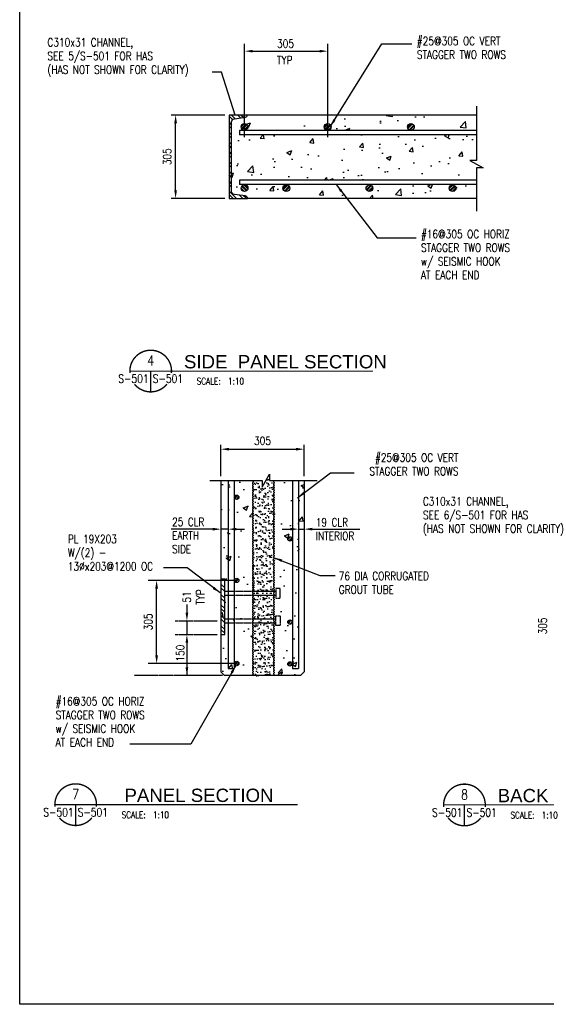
# Model space of a CAD drawing. Header units: millimetres. Extents: x 0 to 65074, y -1001 to 24994.
# Tile 3 of 6: x 55778 to 57709, y -1001 to 2611. Entities that reach past the tile are written whole.
import ezdxf
from ezdxf.enums import TextEntityAlignment as Align

# ---------------------------------------------------------------- set-up
doc = ezdxf.new("R2010")
doc.units = ezdxf.units.MM
doc.linetypes.add('CENTER2', pattern=[1.125, 0.75, -0.125, 0.125, -0.125])
doc.linetypes.add('HIDDEN2', pattern=[0.1875, 0.125, -0.0625])
for name, color, linetype in [('A-Anno-Note', 2, 'Continuous'), ('E-ANNO-TEXT', 3, 'Continuous'), ('S-ANNO-CNTR', 1, 'CENTER2'), ('S-ANNO-DIMS', 2, 'Continuous'), ('S-ANNO-REVS_B', 3, 'Continuous'), ('S-ANNO-SHDE', 8, 'Continuous'), ('S-ANNO-TEXT', 3, 'Continuous'), ('S-BREAK', 1, 'Continuous'), ('S-SECT-CONC', 3, 'Continuous'), ('S-SECT-PATT', 1, 'Continuous'), ('S-SECT-RBAR', 5, 'Continuous'), ('S-SECT-STLS', 3, 'Continuous'), ('S-STRL-MISC', 2, 'Continuous')]:
    doc.layers.add(name, color=color, linetype=linetype)
doc.styles.add('BASE12', font='romans.shx', dxfattribs={"width": 0.8, "height": 1.5})
doc.styles.add('ROMANS', font='ROMANS.shx', dxfattribs={"width": 0.8})
doc.styles.add('SWISS', font='swiss.ttf', dxfattribs={"width": 0.8, "height": 0.25})
doc.styles.add('Text', font='romans.shx', dxfattribs={"width": 0.8, "height": 3})
doc.dimstyles.get("Standard").update_dxf_attribs({"dimtxt": 0.125, "dimasz": 0.125, "dimexe": 0.18, "dimexo": 0.0625, "dimgap": 0.125, "dimtad": 0, "dimtih": 1, "dimtoh": 1, "dimdec": 4, "dimzin": 0, "dimdsep": 46, "dimtxsty": 'Text', "dimcen": 0.125, "dimclrt": 2, "dimadec": 0, "dimazin": 0, "dimtfac": 1, "dimtdec": 4, "dimtofl": 0, "dimtmove": 0, "dimatfit": 3, "dimfxl": 0.18, "dimtolj": 1, "dimtzin": 0, "dimarcsym": 0})
pattern_1 = [(45, (-1351.28, -9976.96), (-6.717501, 6.717501), []), (45, (-1351.28, -9972.21), (-6.717501, 6.717501), [])]
pattern_2 = [(45, (-1351.28, -10066.799), (-6.717501, 6.717501), []), (45, (-1351.28, -10062.049), (-6.717501, 6.717501), [])]
pattern_3 = [(45, (250.002, -11619.507), (-6.717501, 6.717501), []), (45, (250.002, -11614.757), (-6.717501, 6.717501), [])]

# ---------------------------------------------------------------- blocks, each defined once
blk = doc.blocks.new('DETNAME')
at = {"layer": 'A-Anno-Note', "const_width": 0.528}
for points in [[(15.84, -0.78, 1.103686), (0.04, -0.78, 1)], [(14.11, -4.99, -0.477231), (1.77, -4.99, -0.477231)]]:
    blk.add_lwpolyline(points, format="xyb", dxfattribs=at)
at = {"layer": 'A-Anno-Note'}
for points, const_width in [([(0, 0), (92.59, 0)], 0.396), ([(7.94, 0), (7.94, -7.94)], 0.528)]:
    blk.add_lwpolyline(points, dxfattribs=dict(at, const_width=const_width))
at = {"color": 2, "style": 'SWISS'}
blk.add_attdef('DETAILNAME', (28.58, 1.28), '', height=6.35, dxfattribs=at)
at = {"color": 6, "style": 'ROMANS', "width": 0.8}
blk.add_attdef('00', text='', height=3.17, dxfattribs=at).set_placement((7.94, 3.97), align=Align.MIDDLE)
at = {"layer": 'A-Anno-Note', "style": 'ROMANS', "width": 0.8}
blk.add_attdef('S-', text='', height=3.17, dxfattribs=at).set_placement((7.14, -4.47), align=Align.RIGHT)
for tag, p in [('S-', (8.73, -4.47)), ('SCALE:', (28.41, -5.14))]:
    blk.add_attdef(tag, p, '', height=3.17, dxfattribs=at)

msp = doc.modelspace()

# ---------------------------------------------------------------- hatches: boundary and pattern name
at = {"layer": 'S-ANNO-SHDE'}
h = msp.add_hatch(dxfattribs=at)
h.set_pattern_fill('AR-CONC', color=256, scale=25.4, style=0)
h.set_pattern_definition([(50, (-118.15, 0), (182.1841, -15.93904), [19.05, -209.55]), (355, (-118.15, 0), (-35.24284, 191.0568), [15.24, -167.64]), (100.4514, (-102.97, -1.33), (146.9414, 175.11764), [16.19, -178.0901]), (46.1842, (-118.15, 50.8), (271.0792, -42.0418), [28.575, -314.325]), (96.6356, (-95.56, 47.3), (237.4043, 247.4259), [24.285, -267.1351]), (351.1842, (-118.15, 50.8), (237.4041, 247.4261), [22.86, -251.46]), (21, (-92.75, 38.1), (151.6144, -102.2652), [19.05, -209.55]), (326, (-92.75, 38.1), (61.8021, 184.1881), [15.24, -167.64]), (71.4514, (-80.12, 29.58), (213.41655, 81.92275), [16.19, -178.0901]), (37.5, (-118.15, 0), (3.0886, 84.55504), [0, -165.608, 0, -170.18, 0, -168.275]), (7.5, (-118.15, 0), (66.81966, 100.18057), [0, -97.028, 0, -161.798, 0, -64.135]), (327.5, (-174.794, 0), (135.5909, -5.72894), [0, -63.5, 0, -198.12, 0, -262.89]), (317.5, (-200.19, 0), (148.12929, 25.42667), [0, -82.55, 0, -131.572, 0, -186.69])])
h.paths.add_polyline_path([(57453, 2188.5), (56583.8, 2188.5), (56583.8, 2204.5), (56602.3, 2204.5), (56602.3, 2205.2, -0.414214), (56589.8, 2217.7, -0.414214), (56602.3, 2230.2), (56602.3, 2252.5), (56565.1, 2247.4, 0.372741), (56554.9, 2235.7), (56554.9, 1981.5, 0.372741), (56565.1, 1969.8), (56605.8, 1964.1, -0.40201), (56612.9, 1955.3), (57453, 1955.2), (57453, 2005.9), (56583.8, 2005.9), (56583.8, 2021.9), (57453, 2021.9), (57453, 2067.3), (57476.9, 2067.3), (57429, 2094.5), (57453, 2094.5)])
h.paths.add_polyline_path([(57072.8, 1992.7, -1), (57047.8, 1992.7, -1)], flags=16)
h.paths.add_polyline_path([(56767.8, 1992.7, -1), (56742.8, 1992.7, -1)], flags=16)
h.paths.add_polyline_path([(56614.8, 1993.2, -1), (56589.8, 1993.2, -1)], flags=16)
h.paths.add_polyline_path([(57377.8, 1992.7, -1), (57352.8, 1992.7, -1)], flags=16)
h.paths.add_polyline_path([(57453, 2261.2), (56907.3, 2261.1), (56907.3, 2230.2, -0.414214), (56919.8, 2217.7, -0.414214), (56907.3, 2205.2), (56907.3, 2204.5), (57453, 2204.5)])
h.paths.add_polyline_path([(57224.8, 2217.7, -1), (57199.8, 2217.7, -1)], flags=16)
h.paths.add_polyline_path([(56907.3, 2261.1), (56612.9, 2261.1, -0.376373), (56605.8, 2253), (56602.3, 2252.5), (56602.3, 2230.2, -0.414214), (56614.8, 2217.7, -0.414214), (56602.3, 2205.2), (56602.3, 2204.5), (56907.3, 2204.5), (56907.3, 2205.2, -0.414214), (56894.8, 2217.7, -0.414214), (56907.3, 2230.2)])
h = msp.add_hatch(dxfattribs=at)
h.set_pattern_fill('AR-CONC', color=256, scale=25.4, style=0)
h.set_pattern_definition([(50, (-5675.85, -3536.5), (182.1841, -15.93904), [19.05, -209.55]), (355, (-5675.85, -3536.5), (-35.24284, 191.0568), [15.24, -167.64]), (100.4514, (-5660.67, -3537.82), (146.9414, 175.11764), [16.19, -178.0901]), (46.1842, (-5675.85, -3485.7), (271.0792, -42.0418), [28.575, -314.325]), (96.6356, (-5653.26, -3489.2), (237.4043, 247.4259), [24.285, -267.1351]), (351.1842, (-5675.85, -3485.7), (237.4041, 247.4261), [22.86, -251.46]), (21, (-5650.45, -3498.4), (151.6144, -102.2652), [19.05, -209.55]), (326, (-5650.45, -3498.4), (61.8021, 184.1881), [15.24, -167.64]), (71.4514, (-5637.82, -3506.92), (213.41655, 81.92275), [16.19, -178.0901]), (37.5, (-5675.85, -3536.495), (3.0886, 84.55504), [0, -165.608, 0, -170.18, 0, -168.275]), (7.5, (-5675.85, -3536.495), (66.81966, 100.18057), [0, -97.028, 0, -161.798, 0, -64.135]), (327.5, (-5732.494, -3536.495), (135.5909, -5.72894), [0, -63.5, 0, -198.12, 0, -262.89]), (317.5, (-5757.89, -3536.5), (148.12929, 25.42667), [0, -82.55, 0, -131.572, 0, -186.69])])
h.paths.add_polyline_path([(56515.7, 919.9), (56515.9, 217.8), (56528.9, 204.8), (56632.2, 206.2), (56632.2, 919.9)])
h.paths.add_polyline_path([(56711.5, 919.9), (56821.9, 919.9), (56821.9, 217.8), (56808.9, 204.8), (56710.3, 204.8)])
at = {"layer": 'S-SECT-PATT'}
h = msp.add_hatch(dxfattribs=at)
h.set_pattern_fill('STEEL', color=256, scale=203.199594, angle=-90, style=0)
h.set_pattern_definition([(315, (-62.245, -799.932), (17.960476, 17.960476), []), (315, (-49.545, -799.932), (17.960476, 17.960476), [])])
h.paths.add_polyline_path([(56612.9, 2261.1), (56545.8, 2261.1), (56545.8, 1956.1), (56612.9, 1956.1, 0.372741), (56605.9, 1964.1), (56565.2, 1969.7, -0.376373), (56554.9, 1981.5), (56554.9, 2235.7, -0.376373), (56565.2, 2247.4), (56605.9, 2253, 0.372741)])
h = msp.add_hatch(dxfattribs=at)
h.set_pattern_fill('STEEL', color=256, scale=75.999848, style=0)
h.set_pattern_definition(pattern_1)
h.paths.add_polyline_path([(56602.3, 2205.2, 0.414214), (56614.8, 2217.7, 0.414214), (56602.3, 2230.2)])
h.paths.add_polyline_path([(56602.3, 2230.2, 0.414214), (56589.8, 2217.7, 0.414214), (56602.3, 2205.2)])
h = msp.add_hatch(dxfattribs=at)
h.set_pattern_fill('STEEL', color=256, scale=75.999848, style=0)
h.set_pattern_definition(pattern_1)
h.paths.add_polyline_path([(56907.3, 2205.2, 0.414214), (56919.8, 2217.7, 0.414214), (56907.3, 2230.2)])
h.paths.add_polyline_path([(56907.3, 2230.2, 0.414214), (56894.8, 2217.7, 0.414214), (56907.3, 2205.2)])
h = msp.add_hatch(dxfattribs=at)
h.set_pattern_fill('STEEL', color=256, scale=75.999848, style=0)
h.set_pattern_definition(pattern_1)
h.paths.add_polyline_path([(57212.3, 2205.2, 0.414214), (57224.8, 2217.7, 0.414214), (57212.3, 2230.2)])
h.paths.add_polyline_path([(57212.3, 2230.2, 0.414214), (57199.8, 2217.7, 0.414214), (57212.3, 2205.2)])
h = msp.add_hatch(dxfattribs=at)
h.set_pattern_fill('STEEL', color=256, scale=75.999848, style=0)
h.set_pattern_definition([(315, (-1351.28, 14187.819), (-6.717501, -6.717501), []), (315, (-1351.28, 14183.069), (-6.717501, -6.717501), [])])
h.paths.add_polyline_path([(56602.3, 2005.7, -0.414214), (56614.8, 1993.2, -0.414214), (56602.3, 1980.7)])
h.paths.add_polyline_path([(56602.3, 1980.7, -0.414214), (56589.8, 1993.2, -0.414214), (56602.3, 2005.7)])
h = msp.add_hatch(dxfattribs=at)
h.set_pattern_fill('STEEL', color=256, scale=75.999848, style=0)
h.set_pattern_definition(pattern_2)
h.paths.add_polyline_path([(56755.3, 1980.2, 0.414214), (56767.8, 1992.7, 0.414214), (56755.3, 2005.2)])
h.paths.add_polyline_path([(56755.3, 2005.2, 0.414214), (56742.8, 1992.7, 0.414214), (56755.3, 1980.2)])
h = msp.add_hatch(dxfattribs=at)
h.set_pattern_fill('STEEL', color=256, scale=75.999848, style=0)
h.set_pattern_definition(pattern_2)
h.paths.add_polyline_path([(57060.3, 1980.2, 0.414214), (57072.8, 1992.7, 0.414214), (57060.3, 2005.2)])
h.paths.add_polyline_path([(57060.3, 2005.2, 0.414214), (57047.8, 1992.7, 0.414214), (57060.3, 1980.2)])
h = msp.add_hatch(dxfattribs=at)
h.set_pattern_fill('STEEL', color=256, scale=75.999848, style=0)
h.set_pattern_definition(pattern_2)
h.paths.add_polyline_path([(57365.3, 1980.2, 0.414214), (57377.8, 1992.7, 0.414214), (57365.3, 2005.2)])
h.paths.add_polyline_path([(57365.3, 2005.2, 0.414214), (57352.8, 1992.7, 0.414214), (57365.3, 1980.2)])
h = msp.add_hatch(dxfattribs=at)
h.set_pattern_fill('AR-SAND', color=256, scale=11.999976, style=0)
h.set_pattern_definition([(37.5, (0, 337.6), (-19.2003, 587.2947), [0, -463.295, 0, -518.159, 0, -495.299]), (7.5, (0, 337.6), (539.427, 860.188), [0, -249.9355, 0, -417.575, 0, -160.0197]), (327.5, (-374.9, 337.6), (949.189, 1.7246), [0, -152.3997, 0, -548.639, 0, -716.2786]), (317.5, (-374.9, 337.6), (916.266, 267.515), [0, -76.2, 0, -359.6633, 0, -411.479])])
h.paths.add_polyline_path([(56693.4, 1349.6), (56666.3, 1302.1), (56666.3, 1325.6), (56663, 1315.9), (56663, 1325.6), (56635.2, 1325.6), (56634.4, 204.8), (56706.3, 204.8), (56706.6, 1325.6), (56693.4, 1325.6), (56693.4, 1339.9)])
h = msp.add_hatch(dxfattribs=at)
h.set_pattern_fill('AR-SAND', color=256, scale=11.999976, style=0)
h.set_pattern_definition([(37.5, (200.192, -11607.983), (-0.755919, 23.121839), [0, -18.2399635, 0, -20.399959, 0, -19.499961]), (7.5, (200.192, -11607.983), (21.237278, 33.865685), [0, -9.8399803, 0, -16.439967, 0, -6.2999874]), (327.5, (185.432, -11607.983), (37.3696276, 0.0679085), [0, -5.999988, 0, -21.599957, 0, -28.1999436]), (317.5, (185.432, -11607.983), (36.073447, 10.532086), [0, -2.999994, 0, -14.1599717, 0, -16.1999676])])
h.paths.add_polyline_path([(56690.7, 932.6), (56669.6, 895.3), (56669.6, 918.6), (56663.6, 908), (56663.6, 919.2), (56634.4, 919.2), (56634.4, 203.6), (56710.4, 203.6), (56710.4, 919.2), (56696.7, 919.2), (56696.7, 931.9), (56690.7, 931.9)])
h = msp.add_hatch(dxfattribs=at)
h.set_pattern_fill('STEEL', color=256, scale=75.999848, style=0)
h.set_pattern_definition([(45, (147.202, -11619.507), (-6.717501, 6.717501), []), (45, (147.202, -11614.757), (-6.717501, 6.717501), [])])
edge = h.paths.add_edge_path()
edge.add_arc((56573.4, 859), 8, 0, 360)
h = msp.add_hatch(dxfattribs=at)
h.set_pattern_fill('STEEL', color=256, scale=75.999848, style=0)
h.set_pattern_definition(pattern_3)
edge = h.paths.add_edge_path()
edge.add_arc((56768.9, 706), 8, 0, 360)
h = msp.add_hatch(dxfattribs=at)
h.set_pattern_fill('STEEL', color=1, scale=215.999568, angle=-90, style=0)
h.set_pattern_definition([(315, (42931.623, 20411.481), (19.091845, 19.091845), []), (315, (42945.123, 20411.481), (19.091845, 19.091845), [])])
h.paths.add_polyline_path([(56515.9, 557.8), (56515.9, 354.8), (56529.7, 354.8), (56529.7, 557.8)])
h = msp.add_hatch(dxfattribs=at)
h.set_pattern_fill('STEEL', color=256, scale=75.999848, style=0)
h.set_pattern_definition([(45, (147.202, -11619.507), (-6.717501, 6.717501), []), (45, (147.202, -11614.757), (-6.717501, 6.717501), [])])
edge = h.paths.add_edge_path()
edge.add_arc((56573.4, 554), 8, 0, 360)
h = msp.add_hatch(dxfattribs=at)
h.set_pattern_fill('STEEL', color=256, scale=75.999848, style=0)
h.set_pattern_definition(pattern_3)
edge = h.paths.add_edge_path()
edge.add_arc((56768.9, 401), 8, 0, 360)
h = msp.add_hatch(dxfattribs=at)
h.set_pattern_fill('STEEL', color=256, scale=75.999848, style=0)
h.set_pattern_definition([(45, (53.687, -11771.5065), (-6.717501, 6.717501), []), (45, (53.687, -11766.7565), (-6.717501, 6.717501), [])])
edge = h.paths.add_edge_path()
edge.add_arc((56572.6, 249), 8, 0, 360)
h = msp.add_hatch(dxfattribs=at)
h.set_pattern_fill('STEEL', color=256, scale=75.999848, style=0)
h.set_pattern_definition([(45, (0, 0), (-170.6245, 170.6245), []), (45, (0, 120.65), (-170.6245, 170.6245), [])])
edge = h.paths.add_edge_path()
edge.add_arc((56573.4, 249), 8, 0, 360)
h = msp.add_hatch(dxfattribs=at)
h.set_pattern_fill('STEEL', color=256, scale=75.999848, style=0)
h.set_pattern_definition([(45, (250.002, -11773.0175), (-6.717501, 6.717501), []), (45, (250.002, -11768.268), (-6.717501, 6.717501), [])])
edge = h.paths.add_edge_path()
edge.add_arc((56768.9, 247.5), 8, 0, 360)

# ---------------------------------------------------------------- linework, layer by layer
at = {"color": 2, "const_width": 3.85}
msp.add_lwpolyline([(56701.6, 1321.8), (56743.3, 1321.8)], dxfattribs=at)
at = {"layer": 'Defpoints'}
msp.add_lwpolyline([(55777.6, 5247), (65074, 5247), (65074, -1001.3), (55777.6, -1001.3)], close=True, dxfattribs=at)
at = {"layer": 'E-ANNO-TEXT', "color": 1}
msp.add_lwpolyline([(56515.9, 557.8), (56515.9, 354.8), (56529.7, 354.8), (56529.7, 557.8)], close=True, dxfattribs=at)
at = {"layer": 'S-ANNO-CNTR', "ltscale": 10}
for p, q in [((56602.3, 2180.4), (56602.3, 2522.2)), ((56907.3, 2180.4), (56907.3, 2522.2)), ((56573.5, 554), (56249.3, 554)), ((56348.2, 405.8), (56503.4, 405.8)), ((56348.2, 354.8), (56503.4, 354.8)), ((56573.5, 249), (56249.3, 249)), ((56521.1, 204.8), (56196.9, 204.8))]:
    msp.add_line(p, q, dxfattribs=at)
at = {"layer": 'S-ANNO-DIMS', "color": 2}
msp.add_line((56279.8, 279), (56279.8, 524), dxfattribs=at)
for points in [[(56274.8, 524), (56284.8, 524), (56279.8, 554)], [(56274.8, 279), (56284.8, 279), (56279.8, 249)]]:
    msp.add_solid(points, dxfattribs=at)
at = {"layer": 'S-ANNO-REVS_B', "color": 2}
for p, q in [((56390.9, 465.8), (56390.9, 435.8)), ((56390.9, 405.8), (56390.9, 354.8)), ((56390.9, 324.8), (56390.9, 294.8)), ((56390.9, 324.8), (56390.9, 204.8))]:
    msp.add_line(p, q, dxfattribs=at)
for points in [[(56385.9, 435.8), (56395.9, 435.8), (56390.9, 405.8)], [(56385.9, 324.8), (56395.9, 324.8), (56390.9, 354.8)], [(56385.9, 234.8), (56395.9, 234.8), (56390.9, 204.8)]]:
    msp.add_solid(points, dxfattribs=at)
at = {"layer": 'S-ANNO-TEXT', "color": 2}
for p, q in [((56632.3, 2495.4), (56877.3, 2495.4)), ((56529.9, 2261.1), (56333.6, 2261.1)), ((56349.5, 1985.3), (56349.5, 2231.1)), ((56529.9, 1955.3), (56333.6, 1955.3)), ((56515.7, 935.8), (56515.7, 1051.1)), ((56820.7, 935.8), (56820.7, 1051.1)), ((56545.7, 1035.2), (56790.7, 1035.2)), ((56485.8, 741.7), (56333.3, 741.7)), ((56542.7, 741.7), (56515.8, 741.7)), ((56572.7, 741.7), (56602.7, 741.7)), ((56739.7, 741.7), (56769.7, 741.7)), ((56799.7, 741.9), (56820.7, 741.9)), ((56850.7, 741.9), (57025.2, 741.9)), ((56542.7, 668.9), (56542.7, 668.9))]:
    msp.add_line(p, q, dxfattribs=at)
for points in [[(56632.3, 2500.4), (56632.3, 2490.4), (56602.3, 2495.4)], [(56877.3, 2500.4), (56877.3, 2490.4), (56907.3, 2495.4)], [(56344.5, 2231.1), (56354.5, 2231.1), (56349.5, 2261.1)], [(56344.5, 1985.3), (56354.5, 1985.3), (56349.5, 1955.3)], [(56545.7, 1040.2), (56545.7, 1030.2), (56515.7, 1035.2)], [(56790.7, 1040.2), (56790.7, 1030.2), (56820.7, 1035.2)], [(56485.8, 746.7), (56485.8, 736.7), (56515.8, 741.7)], [(56572.7, 746.7), (56572.7, 736.7), (56542.7, 741.7)], [(56769.7, 746.9), (56769.7, 736.9), (56799.7, 741.9)], [(56850.7, 746.9), (56850.7, 736.9), (56820.7, 741.9)]]:
    msp.add_solid(points, dxfattribs=at)
at = {"layer": 'S-BREAK'}
msp.add_lwpolyline([(57453, 2294.2), (57453, 2094.5), (57429, 2094.5), (57476.9, 2067.3), (57453, 2067.3), (57453, 1908.9)], dxfattribs=at)
at = {"layer": 'S-SECT-CONC'}
for p, q in [((57453, 2261.2), (56612.9, 2261.1)), ((57453, 1955.2), (56612.9, 1955.3)), ((56515.7, 919.9), (56515.9, 217.8)), ((56820.7, 919.9), (56820.7, 217.8)), ((56528.9, 204.8), (56515.9, 217.8)), ((56807.7, 204.8), (56820.7, 217.8)), ((56807.7, 204.8), (56528.9, 204.8))]:
    msp.add_line(p, q, dxfattribs=at)
msp.add_lwpolyline([(56474.6, 919.9), (56666.3, 919.9), (56666.3, 896), (56693.4, 943.9), (56693.4, 919.9), (56868.4, 919.9)], dxfattribs=at)
at = {"layer": 'S-SECT-RBAR'}
for p, q in [((56583.8, 2204.5), (56583.8, 2188.5)), ((57453, 2204.5), (56583.8, 2204.5)), ((57453, 2188.5), (56583.8, 2188.5)), ((57453, 2021.9), (56583.8, 2021.9)), ((56583.8, 2021.9), (56583.8, 2005.9)), ((57453, 2005.9), (56583.8, 2005.9)), ((56542.7, 919.9), (56542.7, 230.1)), ((56564.7, 919.9), (56564.7, 230.1)), ((56777.7, 919.9), (56777.7, 230.1)), ((56799.7, 919.9), (56799.7, 230.1)), ((56542.7, 230.1), (56564.7, 230.1)), ((56777.7, 230.1), (56799.7, 230.1))]:
    msp.add_line(p, q, dxfattribs=at)
for centre, radius in [((56602.3, 2217.7), 12.5), ((56907.3, 2217.7), 12.5), ((57212.3, 2217.7), 12.5), ((56602.3, 1993.2), 12.5), ((56755.3, 1992.7), 12.5), ((57060.3, 1992.7), 12.5), ((57365.3, 1992.7), 12.5), ((56573.4, 859), 8), ((56768.9, 706), 8), ((56573.4, 554), 8), ((56768.9, 401), 8), ((56573.4, 249), 8), ((56768.9, 247.5), 8)]:
    msp.add_circle(centre, radius, dxfattribs=at)
at = {"layer": 'S-SECT-STLS', "linetype": 'Continuous'}
msp.add_lwpolyline([(56612.9, 1955.3, 0.40201), (56605.8, 1964.1), (56565.2, 1969.7, -0.376373), (56554.9, 1981.5), (56554.9, 2235.7, -0.376373), (56565.2, 2247.4), (56605.8, 2253, 0.376373), (56612.9, 2261.1), (56545.8, 2261.1), (56545.8, 1955.3)], format="xyb", close=True, dxfattribs=at)
at = {"layer": 'S-STRL-MISC', "color": 1, "linetype": 'HIDDEN2', "ltscale": 5}
for p, q in [((56529.7, 514.4), (56717.5, 514.4)), ((56529.7, 499.2), (56717.5, 499.2)), ((56529.7, 413.4), (56717.5, 413.4)), ((56529.7, 398.2), (56717.5, 398.2))]:
    msp.add_line(p, q, dxfattribs=at)
at = {"layer": 'S-STRL-MISC'}
for points in [[(56631.8, 918.8, 0.152993), (56632.8, 917.6, -0.530303), (56632.8, 913.1, 0.530303), (56632.8, 908.6, -0.530303), (56632.8, 904.2, 0.530303), (56632.8, 899.7, -0.530303), (56632.8, 895.3, 0.530303), (56632.8, 890.8, -0.530303), (56632.8, 886.3, 0.530303), (56632.8, 881.9, -0.530303), (56632.8, 877.4, 0.530303), (56632.8, 873, -0.530303), (56632.8, 868.5, 0.530303), (56632.8, 864, -0.530303), (56632.8, 859.6, 0.530303), (56632.8, 855.1, -0.530303), (56632.8, 850.7, 0.530303), (56632.8, 846.2, -0.530303), (56632.8, 841.7, 0.530303), (56632.8, 837.3, -0.530303), (56632.8, 832.8, 0.530303), (56632.8, 828.4, -0.530303), (56632.8, 823.9, 0.530303), (56632.8, 819.4, -0.530303), (56632.8, 815, 0.530303), (56632.8, 810.5, -0.530303), (56632.8, 806.1, 0.530303), (56632.8, 801.6, -0.530303), (56632.8, 797.1, 0.530303), (56632.8, 792.7, -0.530303), (56632.8, 788.2, 0.530303), (56632.8, 783.8, -0.530303), (56632.8, 779.3, 0.530303), (56632.8, 774.8, -0.530303), (56632.8, 770.4, 0.530303), (56632.8, 765.9, -0.530303), (56632.8, 761.5, 0.530303), (56632.8, 757, -0.530303), (56632.8, 752.5, 0.530303), (56632.8, 748.1, -0.530303), (56632.8, 743.6, 0.530303), (56632.8, 739.2, -0.530303), (56632.8, 734.7, 0.530303), (56632.8, 730.2, -0.530303), (56632.8, 725.8, 0.530303), (56632.8, 721.3, -0.530303), (56632.8, 716.9, 0.530303), (56632.8, 712.4, -0.530303), (56632.8, 708, 0.530303), (56632.8, 703.5, -0.530303), (56632.8, 699, 0.530303), (56632.8, 694.6, -0.530303), (56632.8, 690.1, 0.530303), (56632.8, 685.7, -0.530303), (56632.8, 681.2, 0.530303), (56632.8, 676.7, -0.530303), (56632.8, 672.3, 0.530303), (56632.8, 667.8, -0.530303), (56632.8, 663.4, 0.530303), (56632.8, 658.9, -0.530303), (56632.8, 654.4, 0.530303), (56632.8, 650, -0.530303), (56632.8, 645.5, 0.530303), (56632.8, 641.1, -0.530303), (56632.8, 636.6, 0.530303), (56632.8, 632.1, -0.530303), (56632.8, 627.7, 0.530303), (56632.8, 623.2, -0.530303), (56632.8, 618.8, 0.530303), (56632.8, 614.3, -0.530303), (56632.8, 609.8, 0.530303), (56632.8, 605.4, -0.530303), (56632.8, 600.9, 0.530303), (56632.8, 596.5, -0.530303), (56632.8, 592, 0.530303), (56632.8, 587.5, -0.530303), (56632.8, 583.1, 0.530303), (56632.8, 578.6, -0.530303), (56632.8, 574.2, 0.530303), (56632.8, 569.7, -0.530303), (56632.8, 565.2, 0.530303), (56632.8, 560.8, -0.530303), (56632.8, 556.3, 0.530303), (56632.8, 551.9, -0.530303), (56632.8, 547.4, 0.530303), (56632.8, 542.9, -0.530303), (56632.8, 538.5, 0.530303), (56632.8, 534, -0.530303), (56632.8, 529.6, 0.530303), (56632.8, 525.1, -0.530303), (56632.8, 520.6, 0.530303), (56632.8, 516.2, -0.530303), (56632.8, 511.7, 0.530303), (56632.8, 507.3, -0.530303), (56632.8, 502.8, 0.530303), (56632.8, 498.3, -0.530303), (56632.8, 493.9, 0.530303), (56632.8, 489.4, -0.530303), (56632.8, 485, 0.530303), (56632.8, 480.5, -0.530303), (56632.8, 476, 0.530303), (56632.8, 471.6, -0.530303), (56632.8, 467.1, 0.530303), (56632.8, 462.7, -0.530303), (56632.8, 458.2, 0.530303), (56632.8, 453.7, -0.530303), (56632.8, 449.3, 0.530303), (56632.8, 444.8, -0.530303), (56632.8, 440.4, 0.530303), (56632.8, 435.9, -0.530303), (56632.8, 431.4, 0.530303), (56632.8, 427, -0.530303), (56632.8, 422.5, 0.530303), (56632.8, 418.1, -0.530303), (56632.8, 413.6, 0.530303), (56632.8, 409.2, -0.530303), (56632.8, 404.7, 0.530303), (56632.8, 400.2, -0.530303), (56632.8, 395.8, 0.530303), (56632.8, 391.3, -0.530303), (56632.8, 386.9, 0.530303), (56632.8, 382.4, -0.530303), (56632.8, 377.9, 0.530303), (56632.8, 373.5, -0.530303), (56632.8, 369, 0.530303), (56632.8, 364.6, -0.530303), (56632.8, 360.1, 0.530303), (56632.8, 355.6, -0.530303), (56632.8, 351.2, 0.530303), (56632.8, 346.7, -0.530303), (56632.8, 342.3, 0.530303), (56632.8, 337.8, -0.530303), (56632.8, 333.3, 0.530303), (56632.8, 328.9, -0.530303), (56632.8, 324.4, 0.530303), (56632.8, 320, -0.530303), (56632.8, 315.5, 0.530303), (56632.8, 311, -0.530303), (56632.8, 306.6, 0.530303), (56632.8, 302.1, -0.530303), (56632.8, 297.7, 0.530303), (56632.8, 293.2, -0.530303), (56632.8, 288.7, 0.530303), (56632.8, 284.3, -0.530303), (56632.8, 279.8, 0.530303), (56632.8, 275.4, -0.530303), (56632.8, 270.9, 0.530303), (56632.8, 266.4, -0.530303), (56632.8, 262, 0.530303), (56632.8, 257.5, -0.530303), (56632.8, 253.1, 0.530303), (56632.8, 248.6, -0.530303), (56632.8, 244.1, 0.530303), (56632.8, 239.7, -0.530303), (56632.8, 235.2, 0.530303), (56632.8, 230.8, -0.530303), (56632.8, 226.3, 0.530303), (56632.8, 221.8, -0.530303), (56632.8, 217.4, 0.530303), (56632.8, 212.9, -0.530303), (56632.8, 208.5, 0.408431), (56632, 204.8)], [(56710.9, 920, -0.196343), (56709.7, 918.3, 0.530303), (56709.7, 913.9, -0.530303), (56709.7, 909.4, 0.530303), (56709.7, 905, -0.530303), (56709.7, 900.5, 0.530303), (56709.7, 896, -0.530303), (56709.7, 891.6, 0.530303), (56709.7, 887.1, -0.530303), (56709.7, 882.7, 0.530303), (56709.7, 878.2, -0.530303), (56709.7, 873.7, 0.530303), (56709.7, 869.3, -0.530303), (56709.7, 864.8, 0.530303), (56709.7, 860.4, -0.530303), (56709.7, 855.9, 0.530303), (56709.7, 851.5, -0.530303), (56709.7, 847, 0.530303), (56709.7, 842.5, -0.530303), (56709.7, 838.1, 0.530303), (56709.7, 833.6, -0.530303), (56709.7, 829.2, 0.530303), (56709.7, 824.7, -0.530303), (56709.7, 820.2, 0.530303), (56709.7, 815.8, -0.530303), (56709.7, 811.3, 0.530303), (56709.7, 806.9, -0.530303), (56709.7, 802.4, 0.530303), (56709.7, 797.9, -0.530303), (56709.7, 793.5, 0.530303), (56709.7, 789, -0.530303), (56709.7, 784.6, 0.530303), (56709.7, 780.1, -0.530303), (56709.7, 775.6, 0.530303), (56709.7, 771.2, -0.530303), (56709.7, 766.7, 0.530303), (56709.7, 762.3, -0.530303), (56709.7, 757.8, 0.530303), (56709.7, 753.3, -0.530303), (56709.7, 748.9, 0.530303), (56709.7, 744.4, -0.530303), (56709.7, 740, 0.530303), (56709.7, 735.5, -0.530303), (56709.7, 731, 0.530303), (56709.7, 726.6, -0.530303), (56709.7, 722.1, 0.530303), (56709.7, 717.7, -0.530303), (56709.7, 713.2, 0.530303), (56709.7, 708.7, -0.530303), (56709.7, 704.3, 0.530303), (56709.7, 699.8, -0.530303), (56709.7, 695.4, 0.530303), (56709.7, 690.9, -0.530303), (56709.7, 686.4, 0.530303), (56709.7, 682, -0.530303), (56709.7, 677.5, 0.530303), (56709.7, 673.1, -0.530303), (56709.7, 668.6, 0.530303), (56709.7, 664.1, -0.530303), (56709.7, 659.7, 0.530303), (56709.7, 655.2, -0.530303), (56709.7, 650.8, 0.530303), (56709.7, 646.3, -0.530303), (56709.7, 641.8, 0.530303), (56709.7, 637.4, -0.530303), (56709.7, 632.9, 0.530303), (56709.7, 628.5, -0.530303), (56709.7, 624, 0.530303), (56709.7, 619.5, -0.530303), (56709.7, 615.1, 0.530303), (56709.7, 610.6, -0.530303), (56709.7, 606.2, 0.530303), (56709.7, 601.7, -0.530303), (56709.7, 597.2, 0.530303), (56709.7, 592.8, -0.530303), (56709.7, 588.3, 0.530303), (56709.7, 583.9, -0.530303), (56709.7, 579.4, 0.530303), (56709.7, 575, -0.530303), (56709.7, 570.5, 0.530303), (56709.7, 566, -0.530303), (56709.7, 561.6, 0.530303), (56709.7, 557.1, -0.530303), (56709.7, 552.7, 0.530303), (56709.7, 548.2, -0.530303), (56709.7, 543.7, 0.530303), (56709.7, 539.3, -0.530303), (56709.7, 534.8, 0.530303), (56709.7, 530.4, -0.530303), (56709.7, 525.9, 0.530303), (56709.7, 521.4, -0.530303), (56709.7, 517, 0.530303), (56709.7, 512.5, -0.530303), (56709.7, 508.1, 0.530303), (56709.7, 503.6, -0.530303), (56709.7, 499.1, 0.530303), (56709.7, 494.7, -0.530303), (56709.7, 490.2, 0.530303), (56709.7, 485.8, -0.530303), (56709.7, 481.3, 0.530303), (56709.7, 476.8, -0.530303), (56709.7, 472.4, 0.530303), (56709.7, 467.9, -0.530303), (56709.7, 463.5, 0.530303), (56709.7, 459, -0.530303), (56709.7, 454.5, 0.530303), (56709.7, 450.1, -0.530303), (56709.7, 445.6, 0.530303), (56709.7, 441.2, -0.530303), (56709.7, 436.7, 0.530303), (56709.7, 432.2, -0.530303), (56709.7, 427.8, 0.530303), (56709.7, 423.3, -0.530303), (56709.7, 418.9, 0.530303), (56709.7, 414.4, -0.530303), (56709.7, 409.9, 0.530303), (56709.7, 405.5, -0.530303), (56709.7, 401, 0.530303), (56709.7, 396.6, -0.530303), (56709.7, 392.1, 0.530303), (56709.7, 387.6, -0.530303), (56709.7, 383.2, 0.530303), (56709.7, 378.7, -0.530303), (56709.7, 374.3, 0.530303), (56709.7, 369.8, -0.530303), (56709.7, 365.3, 0.530303), (56709.7, 360.9, -0.530303), (56709.7, 356.4, 0.530303), (56709.7, 352, -0.530303), (56709.7, 347.5, 0.530303), (56709.7, 343, -0.530303), (56709.7, 338.6, 0.530303), (56709.7, 334.1, -0.530303), (56709.7, 329.7, 0.530303), (56709.7, 325.2, -0.530303), (56709.7, 320.7, 0.530303), (56709.7, 316.3, -0.530303), (56709.7, 311.8, 0.530303), (56709.7, 307.4, -0.530303), (56709.7, 302.9, 0.530303), (56709.7, 298.4, -0.530303), (56709.7, 294, 0.530303), (56709.7, 289.5, -0.530303), (56709.7, 285.1, 0.530303), (56709.7, 280.6, -0.530303), (56709.7, 276.2, 0.530303), (56709.7, 271.7, -0.530303), (56709.7, 267.2, 0.530303), (56709.7, 262.8, -0.530303), (56709.7, 258.3, 0.530303), (56709.7, 253.9, -0.530303), (56709.7, 249.4, 0.530303), (56709.7, 244.9, -0.530303), (56709.7, 240.5, 0.530303), (56709.7, 236, -0.530303), (56709.7, 231.6, 0.530303), (56709.7, 227.1, -0.530303), (56709.7, 222.6, 0.530303), (56709.7, 218.2, -0.530303), (56709.7, 213.7, 0.530303), (56709.7, 209.3, -0.311655), (56710.7, 204.8, -0.311655)]]:
    msp.add_lwpolyline(points, format="xyb", dxfattribs=at)
at = {"layer": 'S-STRL-MISC', "color": 1, "linetype": 'HIDDEN2', "ltscale": 5}
for points in [[(56717.5, 489), (56732.7, 489), (56732.7, 524.5), (56717.5, 524.5)], [(56717.5, 423.5), (56732.7, 423.5), (56732.7, 388), (56717.5, 388)]]:
    msp.add_lwpolyline(points, close=True, dxfattribs=at)

# ---------------------------------------------------------------- block references
ref = msp.add_blockref('DETNAME', (56181.7, 1321.8), dxfattribs=dict(xscale=9.625228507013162, yscale=9.625228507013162, zscale=9.625228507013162))
ref.add_attrib('00', '4', dxfattribs={"layer": 'S-ANNO-TEXT', "height": 36.7, "style": 'ROMANS', "width": 0.796875}).set_placement((56258.1, 1360), align=Align.MIDDLE)
ref.add_attrib('SCALE:', '   SCALE:  1:10', (56383.1, 1272.3), dxfattribs={"layer": 'S-ANNO-TEXT', "height": 24.448, "style": 'ROMANS', "width": 0.8})
ref.add_attrib('S-', 'S-501', (56265.7, 1278.7), dxfattribs={"layer": 'A-Anno-Note', "color": 3, "height": 30.56, "style": 'ROMANS', "width": 0.796875})
ref.add_attrib('S-', 'S-501', dxfattribs={"layer": 'A-Anno-Note', "color": 3, "height": 30.56, "style": 'ROMANS', "width": 0.8}).set_placement((56250.4, 1278.7), align=Align.RIGHT)
ref.add_attrib('DETAILNAME', 'SIDE  PANEL SECTION', (56380.1, 1331.7), dxfattribs={"color": 2, "height": 48.896, "style": 'SWISS'})
ref = msp.add_blockref('DETNAME', (55906.5, -269), dxfattribs=dict(xscale=9.625228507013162, yscale=9.625228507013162, zscale=9.625228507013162))
ref.add_attrib('00', '7', dxfattribs={"color": 4, "height": 36.7, "style": 'ROMANS', "width": 0.796875}).set_placement((55982.9, -230.8), align=Align.MIDDLE)
ref.add_attrib('SCALE:', '   SCALE:  1:10', (56107.9, -318.5), dxfattribs={"layer": 'A-Anno-Note', "color": 4, "height": 24.448, "style": 'ROMANS', "width": 0.8})
ref.add_attrib('S-', 'S-501', (55990.5, -312.1), dxfattribs={"layer": 'A-Anno-Note', "color": 4, "height": 30.56, "style": 'ROMANS', "width": 0.796875})
ref.add_attrib('S-', 'S-501', dxfattribs={"layer": 'A-Anno-Note', "color": 4, "height": 30.56, "style": 'ROMANS', "width": 0.8}).set_placement((55975.3, -312.1), align=Align.RIGHT)
ref.add_attrib('DETAILNAME', '   PANEL SECTION', (56105, -259.1), dxfattribs={"color": 2, "height": 48.896, "style": 'SWISS'})
ref = msp.add_blockref('DETNAME', (57332.4, -270), dxfattribs=dict(xscale=9.625228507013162, yscale=9.625228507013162, zscale=9.625228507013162))
ref.add_attrib('00', '8', dxfattribs={"layer": 'S-ANNO-TEXT', "height": 36.7, "style": 'ROMANS', "width": 0.796875}).set_placement((57408.8, -231.8), align=Align.MIDDLE)
ref.add_attrib('SCALE:', '   SCALE:  1:10', (57533.8, -319.5), dxfattribs={"layer": 'S-ANNO-TEXT', "height": 24.448, "style": 'ROMANS', "width": 0.8})
ref.add_attrib('S-', 'S-501', (57416.4, -313.1), dxfattribs={"layer": 'A-Anno-Note', "color": 4, "height": 30.56, "style": 'ROMANS', "width": 0.796875})
ref.add_attrib('S-', 'S-501', dxfattribs={"layer": 'A-Anno-Note', "color": 4, "height": 30.56, "style": 'ROMANS', "width": 0.8}).set_placement((57401.1, -313.1), align=Align.RIGHT)
ref.add_attrib('DETAILNAME', 'BACK PANEL SECTION', (57530.8, -260.1), dxfattribs={"color": 2, "height": 48.896, "style": 'SWISS'})

# ---------------------------------------------------------------- texts
at = {"layer": 'S-ANNO-REVS_B', "insert": (56415.4, 492.9), "char_height": 30, "attachment_point": 5, "rotation": 90, "style": 'ROMANS'}
msp.add_mtext('\\A1;51\\PTYP', dxfattribs=at)
at = {"layer": 'S-ANNO-TEXT'}
for s, insert, char_height, width, attachment_point, style in [('C310x31 CHANNEL,\\PSEE 5/S-501 FOR HAS\\P(HAS NOT SHOWN FOR CLARITY)', (55879.4, 2542.8), 30.079, 610.079, 1, 'BASE12'), ('\\A1;305', (56721.4, 2538.1), 30.08, 510.658, 1, 'BASE12'), ('#25@305 OC VERT\\PSTAGGER TWO ROWS', (57234.2, 2547.8), 30.079, 510.658, 1, 'BASE12'), ('TYP', (56721.4, 2477.5), 30.08, 510.658, 1, 'BASE12'), ('#16@305 OC HORIZ\\PSTAGGER TWO ROWS\\Pw/ SEISMIC HOOK\\PAT EACH END', (57249.3, 1839.5), 30.079, 510.658, 1, 'BASE12'), ('#25@305 OC VERT\\PSTAGGER TWO ROWS', (57386.8, 1019.3), 30.079, 510.658, 3, 'BASE12'), ('C310x31 CHANNEL,\\PSEE 6/S-501 FOR HAS\\P(HAS NOT SHOWN FOR CLARITY)', (57256.5, 858.8), 30.079, 610.079, 1, 'BASE12'), ('19 CLR INTERIOR', (56863.8, 741.9), 30, 169.21, 4, 'ROMANS'), ('PL 19X203\\PW/(2) -\\P13%%Cx203@1200 OC', (55954.4, 720.6), 30.079, 510.658, 1, 'BASE12'), ('76 DIA CORRUGATED\\PGROUT TUBE', (56947.9, 585), 30.079, 510.658, 1, 'BASE12'), ('#16@305 OC HORIZ\\PSTAGGER TWO ROWS\\Pw/ SEISMIC HOOK\\PAT EACH END', (55909.4, 125.3), 30.079, 510.658, 1, 'BASE12')]:
    msp.add_mtext(s, dxfattribs=dict(at, insert=insert, char_height=char_height, width=width, attachment_point=attachment_point, style=style))
at = {"layer": 'S-ANNO-TEXT', "char_height": 30, "attachment_point": 5, "rotation": 90, "style": 'ROMANS'}
for s, insert in [('305', (56318.6, 2108.2)), ('\\A1;305', (56249.2, 401.5)), ('305', (57695.7, 386.6)), ('\\A1;150', (56366.3, 287.2))]:
    msp.add_mtext(s, dxfattribs=dict(at, insert=insert))
at = {"layer": 'S-ANNO-TEXT', "char_height": 30, "style": 'ROMANS'}
for s, insert, attachment_point in [('305', (56668.2, 1066.1), 5), ('25 CLR\\PEARTH\\PSIDE', (56336.7, 718.3), 4)]:
    msp.add_mtext(s, dxfattribs=dict(at, insert=insert, attachment_point=attachment_point))

# ---------------------------------------------------------------- leaders
at = {"layer": 'S-ANNO-DIMS'}
for points, override in [([(56916, 2217.7), (57106.4, 2522.6), (57215.5, 2522.6)], {"dimscale": 10, "dimtxt": 3, "dimasz": 3}), ([(56567.5, 2261.1), (56518.3, 2418.4), (56483.8, 2418.4)], {"dimscale": 10, "dimtxt": 3, "dimtad": 0}), ([(56938.7, 2005.9), (57089.2, 1810.3), (57231.8, 1810.3)], {"dimscale": 10, "dimtxt": 3, "dimasz": 3}), ([(56796.9, 856.8), (56917.4, 948.6), (57004.5, 948.6)], {"dimscale": 10, "dimtxt": 3, "dimasz": 3}), ([(56710.7, 637.2), (56878, 571.5), (56934.7, 571.5)], {"dimscale": 10, "dimtxt": 3, "dimasz": 3}), ([(56512.6, 508.1), (56392.1, 599.9), (56305, 599.9)], {"dimscale": 10, "dimtxt": 3, "dimasz": 3}), ([(56570.5, 241.5), (56404.7, -46.9), (56181.5, -46.9)], {"dimscale": 10, "dimtxt": 3, "dimasz": 3})]:
    msp.add_leader(points, dimstyle='Standard', override=override, dxfattribs=at)

doc.saveas('drawing.dxf')
